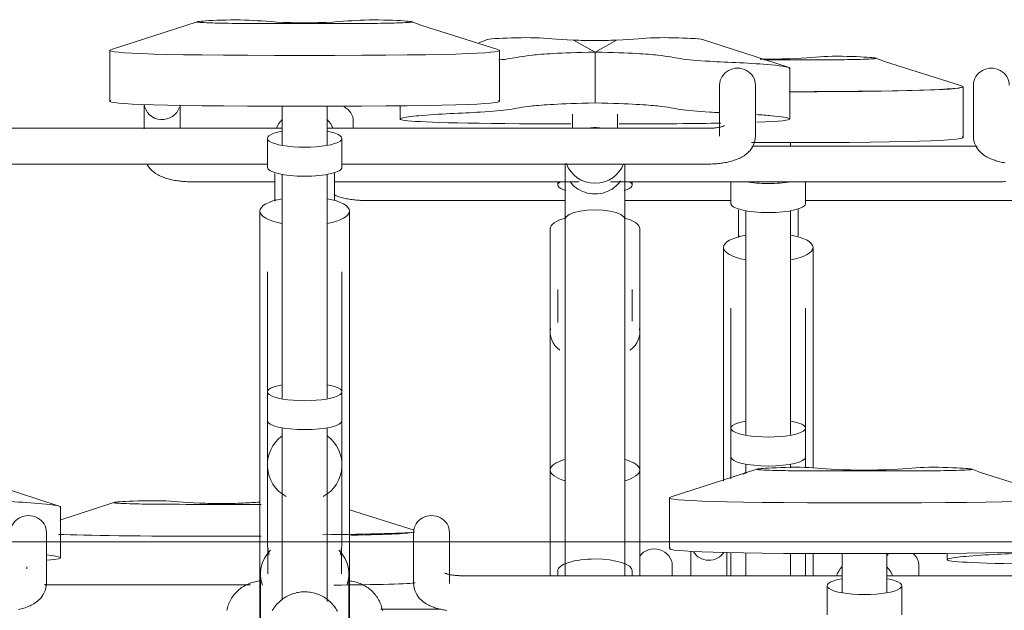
# Model space of a CAD drawing. Extents: x 50445 to 145605, y -10968 to 41989.
# Tile 145 of 256: x 89160 to 89820, y 341 to 737. Entities that reach past the tile are written whole.
import ezdxf

# ---------------------------------------------------------------- set-up
doc = ezdxf.new("R2010")
doc.units = 0
doc.header["$LTSCALE"] = 414.30304
doc.header["$MEASUREMENT"] = 0
doc.layers.add('A-DETL', color=5, linetype='CONTINUOUS', lineweight=18)
doc.layers.add('A-EQPM', color=6, linetype='CONTINUOUS', lineweight=18)

# ---------------------------------------------------------------- blocks, each defined once
blk = doc.blocks.new('97_KA_gestapelde fietsenstalling 8 fietsen 1600x1900 - Type-V114-plotview doorsnede C C  -  1 op 100')
at = {"layer": 'A-EQPM'}
for p, q in [((8479.17, 43.1), (8495.3, 43.1)), ((8612.69, -8.98), (8612.69, 25.1)), ((8204.2, -2.79), (8204.2, 1.91)), ((8497.2, -14.82), (8497.2, -12.32)), ((8457.2, -38.36), (8457.2, -53.3)), ((8507.2, -53.3), (8507.2, -38.43)), ((8212.2, -51.13), (8346.18, -51.13)), ((8386.07, -51.13), (8457.2, -51.13)), ((8507.1, -51.13), (8752.2, -51.13)), ((8467.2, -57.99), (8467.2, -208.13)), ((8497.2, -208.13), (8497.2, -57.99)), ((8462.67, -74.78), (8462.2, -76.01)), ((8452.2, -82.63), (8452.2, -184.84)), ((8512.2, -184.84), (8512.2, -82.63)), ((8457.2, -123.36), (8457.2, -203.83)), ((8507.2, -203.83), (8507.2, -123.36)), ((8452.2, -152.21), (8452.2, -239.4)), ((8512.2, -230.41), (8512.2, -152.21)), ((8457.2, -203.83), (8457.2, -223.26)), ((8507.2, -223.26), (8507.2, -203.83)), ((8457.2, -223.26), (8457.2, -237.89)), ((8507.2, -230.32), (8507.2, -223.26)), ((8467.2, -227.94), (8467.2, -234.17)), ((8497.2, -230.5), (8497.2, -227.94)), ((8043.83, -253.7), (8007.56, -265.47)), ((8102.8, -254.9), (8129, -254.9)), ((8245.04, -272.21), (8201.63, -258.51)), ((8457.2, -287.25), (8457.2, -303.02)), ((8467.2, -287.46), (8467.2, -302.79)), ((8497.2, -302.79), (8497.2, -287.79)), ((8507.2, -302.79), (8507.2, -287.86)), ((8512.2, -302.79), (8512.2, -287.87)), ((7985.41, -296.78), (7985.41, -298.21)), ((8417.9, -302.97), (8417.9, -296.09)), ((8583.1, -302.79), (8583.1, -296.09)), ((8457.2, -298.21), (8457.2, -303.02)), ((8507.2, -302.79), (8507.2, -298.21)), ((8262.99, -325.13), (8222.67, -325.13))]:
    blk.add_line(p, q, dxfattribs=at)
at = {"layer": 'A-EQPM', "flags": 128}
for points in [[(8611.66, 25.69), (8559.96, 42), (8554.27, 44.3)], [(8191.15, -47.28), (8191.97, -47.65), (8192.8, -47.98), (8193.64, -48.3), (8194.48, -48.59), (8195.33, -48.86), (8196.19, -49.11), (8197.06, -49.35), (8197.93, -49.57), (8198.82, -49.77), (8199.71, -49.96), (8200.61, -50.13), (8201.53, -50.29), (8202.44, -50.43), (8203.37, -50.56), (8204.3, -50.68), (8205.24, -50.78), (8206.19, -50.87), (8207.14, -50.95), (8208.09, -51.01), (8209.05, -51.06), (8210.01, -51.1), (8210.97, -51.12), (8211.94, -51.13), (8212.2, -51.13)], [(8462.2, -57.44), (8462.2, -58.54), (8462.2, -59.65), (8462.2, -60.77), (8462.2, -61.91), (8462.2, -63.05), (8462.2, -64.2), (8462.2, -65.35), (8462.2, -66.51), (8462.2, -67.67), (8462.2, -68.83), (8462.2, -69.99), (8462.2, -71.14), (8462.2, -72.28), (8462.2, -73.42), (8462.2, -74.55), (8462.2, -75.67)], [(8502.2, -75.02), (8502.2, -73.9), (8502.2, -72.76), (8502.2, -71.62), (8502.2, -70.47), (8502.2, -69.32), (8502.2, -68.16), (8502.2, -67), (8502.2, -65.84), (8502.2, -64.69), (8502.2, -63.53), (8502.2, -62.39), (8502.2, -61.25), (8502.2, -60.12), (8502.2, -59), (8502.2, -57.9), (8502.2, -56.81)]]:
    blk.add_lwpolyline(points, dxfattribs=at)
at = {"layer": 'A-EQPM'}
for centre, major_axis, ratio, start_param, end_param in [((8192.2, 1.91), (12, 0), 0.939693, 0, 1.047198), ((8482.2, -33.87), (25, 0), 0.237436, 4.070437, 4.712389), ((8482.2, -33.87), (25, 0), 0.237436, 4.712389, 5.354341), ((8482.2, -53.3), (25, 0), 0.237436, 3.141593, 4.712389), ((8482.2, -53.3), (25, 0), 0.237436, 4.712389, 6.283185), ((8482.2, -82.63), (30, 0), 0.320127, 2.094395, 4.18879), ((8482.2, -82.63), (30, 0), 0.320127, 5.235988, 7.330383), ((8482.2, -203.83), (25, 0), 0.237436, 2.219192, 4.712389), ((8482.2, -203.83), (25, 0), 0.237436, 4.712389, 7.203975), ((8482.2, -223.26), (25, 0), 0.237436, 3.141593, 4.712389), ((8482.2, -223.26), (25, 0), 0.237436, 4.712389, 6.283185), ((8482.2, -252.82), (25, 0), 0.978148, 2.220803, 2.305448), ((8405.9, -296.09), (12, 0), 0.939693, 0, 2.532506), ((8571.1, -296.09), (12, 0), 0.939693, 2.356194, 2.498209), ((8571.1, -296.09), (12, 0), 0.939693, 0, 0.785398)]:
    blk.add_ellipse(centre, major_axis=major_axis, ratio=ratio, start_param=start_param, end_param=end_param, dxfattribs=at)
for points in [[(8482.2, 43.64), (8480.41, 43.64), (8478.64, 43.65), (8476.87, 43.68)], [(8496.67, 43.92), (8491.9, 43.73), (8487.08, 43.64), (8482.2, 43.64)], [(8612.12, 25.53), (8616.5, 23.8), (8589.54, 22.07), (8496.18, 21.76)], [(8497.22, 21.73), (8597.06, 21.91), (8616.24, 23.8), (8611.91, 25.53)], [(8482.2, -12.36), (8478.37, -12.36), (8474.64, -12.36), (8471.01, -12.35)], [(8612.12, -8.55), (8616.71, -10.36), (8595.13, -12.36), (8482.2, -12.36)], [(8115.9, -254.36), (8111.02, -254.36), (8106.19, -254.27), (8101.43, -254.08)], [(8130.36, -254.08), (8125.6, -254.27), (8120.78, -254.36), (8115.9, -254.36)], [(8129, -254.9), (8133.96, -254.9), (8138.4, -254.9), (8142.38, -254.89)], [(8141.28, -253.4), (8138.15, -253.62), (8134.62, -253.85), (8130.36, -254.08)], [(8006.66, -275.04), (8025.56, -275.77), (8059.22, -276.28), (8115.9, -276.28)], [(8115.9, -276.28), (8059.22, -276.28), (8025.56, -275.77), (8006.66, -275.04)], [(8115.9, -276.28), (8125.37, -276.28), (8134.2, -276.26), (8142.42, -276.24)], [(8142.42, -276.24), (8134.2, -276.26), (8125.37, -276.28), (8115.9, -276.28)], [(8245.18, -273.5), (8241.63, -274.34), (8214.82, -274.84), (8183.77, -275.28)], [(8202.64, -275.66), (8229.66, -275.14), (8241.54, -274.34), (8245.04, -273.5)], [(8002.26, -308.94), (8000.42, -308.85), (7998.76, -308.76), (7997.26, -308.67)], [(8245.64, -307.46), (8243.06, -308.25), (8219.24, -308.72), (8191.06, -309.14)]]:
    blk.add_open_spline(points, degree=3, dxfattribs=at)
for points, knots in [([(8495.3, 43.1), (8525.78, 43.1), (8545.96, 43.48), (8557.74, 44.1), (8548.16, 45.17), (8521.32, 45.98), (8508.46, 44.54), (8496.67, 43.92)], [0, 0, 0, 0, 0.0750352, 0.1415308, 0.2184258, 0.31038, 0.3957861, 0.3957861, 0.3957861, 0.3957861]), ([(8101.43, -254.08), (8089.64, -253.46), (8076.78, -252.02), (8049.94, -252.83), (8040.36, -253.9), (8052.14, -254.52), (8072.32, -254.9), (8102.8, -254.9)], [0, 0, 0, 0, 0.0854061, 0.1773603, 0.2542553, 0.3207509, 0.3957861, 0.3957861, 0.3957861, 0.3957861])]:
    blk.add_open_spline(points, degree=3, knots=knots, dxfattribs=at)
blk = doc.blocks.new('97_KA_gestapelde fietsenstalling 16 fietsen 1600x2900 - Type-V124-plotview doorsnede C C  -  1 op 100')
at = {"layer": 'A-EQPM'}
for p, q in [((8099.55, 68.69), (8042.17, 50.08)), ((8158.53, 67.49), (8184.73, 67.49)), ((8288.37, 54.5), (8294.06, 56.8)), ((8351.66, 56.42), (8366.13, 48.39)), ((8366.13, 48.39), (8380.59, 56.42)), ((8438.2, 56.8), (8495.58, 38.19)), ((8041.14, 49.49), (8041.14, 15.41)), ((8302.12, 15.41), (8302.12, 49.49)), ((8366.13, 14.31), (8366.13, 48.39)), ((8496.62, 3.52), (8496.62, 37.6)), ((8449.63, 26.3), (8449.63, -7.9)), ((8473.63, -7.9), (8473.63, 26.3)), ((8619.63, 26.3), (8619.63, -7.9)), ((8064.13, 13.25), (8064.13, -2.99)), ((8088.13, -2.79), (8088.13, 12.63)), ((8156.63, 12.07), (8156.63, -14.14)), ((8186.63, -14.14), (8186.63, 12.07)), ((8235.64, 12.35), (8235.64, 3.52)), ((8351.13, 6.68), (8351.13, -2.79)), ((8381.13, -2.79), (8381.13, 6.68)), ((8156.63, -2.74), (7901.63, -2.74)), ((8441.63, -2.74), (8186.55, -2.74)), ((8146.63, -9.48), (8146.63, -28.91)), ((8196.63, -28.91), (8196.63, -9.48)), ((8622.13, -14.63), (8471.13, -14.63)), ((7901.63, -26.74), (8146.63, -26.74)), ((8196.52, -26.74), (8441.63, -26.74)), ((8346.13, -26.39), (8346.13, -28.37)), ((8386.13, -28.37), (8386.13, -26.46)), ((8096.13, -38.63), (8151.76, -38.63)), ((8156.63, -33.6), (8156.63, -183.74)), ((8186.63, -183.74), (8186.63, -33.6)), ((8191.5, -38.63), (8355.42, -38.63)), ((8341.13, -38.59), (8341.13, -40.8)), ((8376.41, -38.63), (8636.13, -38.63)), ((8391.13, -40.8), (8391.13, -38.59)), ((8152.1, -50.39), (8151.63, -51.62)), ((8141.63, -58.24), (8141.63, -160.45)), ((8201.63, -160.45), (8201.63, -58.24)), ((8346.13, -63.63), (8346.13, -302.88)), ((8386.13, -302.93), (8386.13, -63.63)), ((8336.13, -70.13), (8336.13, -231.9)), ((8396.13, -231.9), (8396.13, -70.13)), ((8146.63, -98.97), (8146.63, -179.44)), ((8196.63, -179.44), (8196.63, -98.97)), ((8341.13, -110.86), (8341.13, -132.96)), ((8391.13, -132.17), (8391.13, -110.86)), ((8141.63, -127.82), (8141.63, -338.57)), ((8201.63, -338.57), (8201.63, -127.82)), ((8336.13, -139.71), (8336.13, -178.21)), ((8396.13, -178.21), (8396.13, -139.71)), ((8146.63, -179.44), (8146.63, -198.87)), ((8196.63, -198.87), (8196.63, -179.44)), ((8146.63, -198.87), (8146.63, -228.43)), ((8156.63, -203.55), (8156.63, -319.11)), ((8186.63, -320.02), (8186.63, -203.55)), ((8196.63, -228.43), (8196.63, -198.87)), ((8146.63, -228.43), (8146.63, -280.41)), ((8196.63, -280.41), (8196.63, -228.43)), ((8336.13, -231.9), (8336.13, -302.86)), ((8396.13, -302.94), (8396.13, -231.9)), ((8474.55, -231.31), (8417.17, -249.92)), ((8533.53, -232.51), (8559.73, -232.51)), ((8416.14, -250.51), (8416.14, -284.59)), ((8146.63, -272.9), (8146.63, -280.41)), ((8196.63, -280.41), (8196.63, -272.9)), ((8244.63, -273.7), (8244.63, -307.9)), ((8268.63, -307.9), (8268.63, -273.7)), ((8146.97, -286.3), (8146.97, -301.47)), ((8196.28, -301.47), (8196.28, -286.3)), ((8430.43, -286.26), (8430.43, -302.98)), ((8454.43, -303.01), (8454.43, -287.2)), ((8531.63, -287.93), (8531.63, -314.14)), ((8561.63, -314.14), (8561.63, -287.93)), ((8601.94, -287.73), (8601.94, -291.98)), ((8141.97, -301.47), (8141.97, -338.57)), ((8201.28, -338.6), (8201.28, -301.47)), ((8531.63, -302.74), (8276.63, -302.74)), ((8341.13, -299.54), (8341.13, -302.87)), ((8391.13, -302.93), (8391.13, -299.54)), ((8816.63, -302.74), (8561.55, -302.74)), ((8521.63, -309.48), (8521.63, -328.91)), ((8571.63, -328.91), (8571.63, -309.48))]:
    blk.add_line(p, q, dxfattribs=at)
at = {"layer": 'A-EQPM', "flags": 128}
for points in [[(8301.08, 50.08), (8249.38, 66.39), (8243.7, 68.69)], [(8452.83, -1), (8452.81, -1.01), (8452.73, -1.05), (8452.6, -1.11), (8452.42, -1.18), (8452.21, -1.27), (8451.95, -1.36), (8451.65, -1.46), (8451.31, -1.57), (8450.95, -1.67), (8450.55, -1.78), (8450.12, -1.88), (8449.66, -1.98), (8449.18, -2.08), (8448.68, -2.17), (8448.16, -2.26), (8447.61, -2.34), (8447.05, -2.41), (8446.48, -2.48), (8445.89, -2.54), (8445.29, -2.6), (8444.68, -2.64), (8444.06, -2.68), (8443.43, -2.71), (8442.8, -2.73), (8442.17, -2.74), (8441.63, -2.74)], [(8473.63, -7.9), (8473.53, -9.57), (8473.25, -11.19), (8472.8, -12.71), (8472.22, -14.11), (8471.55, -15.38), (8470.81, -16.51), (8470.03, -17.52), (8469.23, -18.4), (8468.41, -19.19), (8467.6, -19.9), (8466.77, -20.52), (8465.96, -21.09), (8465.14, -21.6), (8464.32, -22.07), (8463.5, -22.5), (8462.68, -22.89), (8461.85, -23.26), (8461.02, -23.59), (8460.19, -23.91), (8459.34, -24.2), (8458.49, -24.47), (8457.63, -24.72), (8456.77, -24.96), (8455.89, -25.18), (8455.01, -25.38), (8454.11, -25.57), (8453.21, -25.74), (8452.3, -25.9), (8451.38, -26.04), (8450.46, -26.17), (8449.52, -26.29), (8448.58, -26.39), (8447.64, -26.48), (8446.69, -26.56), (8445.73, -26.62), (8444.77, -26.67), (8443.81, -26.71), (8442.85, -26.73), (8441.89, -26.74), (8441.63, -26.74)], [(8619.63, -7.9), (8619.72, -9.57), (8620.01, -11.19), (8620.45, -12.71), (8621.03, -14.11), (8621.7, -15.38), (8622.44, -16.51), (8623.22, -17.52), (8624.02, -18.4), (8624.84, -19.19), (8625.66, -19.9), (8626.48, -20.52), (8627.3, -21.09), (8628.12, -21.6), (8628.93, -22.07), (8629.75, -22.5), (8630.58, -22.89), (8631.4, -23.26), (8632.23, -23.59), (8633.07, -23.91), (8633.91, -24.2), (8634.76, -24.47), (8635.62, -24.72), (8636.49, -24.96), (8637.36, -25.18), (8638.25, -25.38), (8639.14, -25.57), (8640.04, -25.74), (8640.95, -25.9)], [(8066.2, -27.27), (8066.94, -28.4), (8067.72, -29.41), (8068.53, -30.3), (8069.34, -31.08), (8070.16, -31.79), (8070.98, -32.42), (8071.8, -32.98), (8072.62, -33.49), (8073.44, -33.96), (8074.26, -34.39), (8075.08, -34.78), (8075.9, -35.15), (8076.73, -35.48), (8077.57, -35.8), (8078.41, -36.09), (8079.26, -36.36), (8080.12, -36.61), (8080.99, -36.85), (8081.86, -37.07), (8082.75, -37.27), (8083.64, -37.46), (8084.54, -37.63), (8085.46, -37.79), (8086.37, -37.93), (8087.3, -38.06), (8088.23, -38.18), (8089.17, -38.28), (8090.12, -38.37), (8091.07, -38.45), (8092.02, -38.51), (8092.98, -38.56), (8093.94, -38.6), (8094.9, -38.62), (8095.87, -38.63), (8096.13, -38.63)], [(8191.63, -50.63), (8191.63, -49.51), (8191.63, -48.37), (8191.63, -47.23), (8191.63, -46.08), (8191.63, -44.93), (8191.63, -43.77), (8191.63, -42.61), (8191.63, -41.45), (8191.63, -40.29), (8191.63, -39.14), (8191.63, -38), (8191.63, -36.86), (8191.63, -35.73), (8191.63, -34.61), (8191.63, -33.51), (8191.63, -32.42)], [(8346.13, -63.63), (8346.13, -62.52), (8346.13, -61.4), (8346.13, -60.26), (8346.13, -59.12), (8346.13, -57.97), (8346.13, -56.82), (8346.13, -55.66), (8346.13, -54.5), (8346.13, -53.34), (8346.13, -52.19), (8346.13, -51.03), (8346.13, -49.89), (8346.13, -48.75), (8346.13, -47.62), (8346.13, -46.5), (8346.13, -45.4), (8346.13, -44.31), (8346.13, -43.24), (8346.13, -42.18), (8346.13, -41.15), (8346.13, -40.14), (8346.13, -39.15), (8346.13, -38.19), (8346.13, -37.25), (8346.13, -36.34), (8346.13, -35.46), (8346.13, -34.61), (8346.13, -33.8), (8346.13, -33.02), (8346.13, -32.27), (8346.13, -31.56), (8346.13, -30.88), (8346.13, -30.25), (8346.13, -29.65), (8346.13, -29.09), (8346.13, -28.58), (8346.13, -28.37)], [(8386.13, -28.37), (8386.13, -28.87), (8386.13, -29.41), (8386.13, -29.99), (8386.13, -30.61), (8386.13, -31.27), (8386.13, -31.96), (8386.13, -32.7), (8386.13, -33.46), (8386.13, -34.27), (8386.13, -35.1), (8386.13, -35.97), (8386.13, -36.86), (8386.13, -37.79), (8386.13, -38.74), (8386.13, -39.72), (8386.13, -40.72), (8386.13, -41.75), (8386.13, -42.79), (8386.13, -43.86), (8386.13, -44.94), (8386.13, -46.04), (8386.13, -47.15), (8386.13, -48.27), (8386.13, -49.41), (8386.13, -50.55), (8386.13, -51.7), (8386.13, -52.85), (8386.13, -54.01), (8386.13, -55.17), (8386.13, -56.33), (8386.13, -57.49), (8386.13, -58.64), (8386.13, -59.78), (8386.13, -60.92), (8386.13, -62.05), (8386.13, -63.17), (8386.13, -63.63)], [(8641.19, -38.45), (8640.23, -38.51), (8639.28, -38.56), (8638.32, -38.6), (8637.35, -38.62), (8636.39, -38.63), (8636.13, -38.63)], [(8151.63, -33.05), (8151.63, -34.15), (8151.63, -35.26), (8151.63, -36.38), (8151.63, -37.52), (8151.63, -38.66), (8151.63, -39.81), (8151.63, -40.96), (8151.63, -42.12), (8151.63, -43.28), (8151.63, -44.44), (8151.63, -45.6), (8151.63, -46.75), (8151.63, -47.89), (8151.63, -49.03), (8151.63, -50.16), (8151.63, -51.28)], [(8346.13, -63.63), (8346.81, -62.01), (8348.81, -60.51), (8351.99, -59.21), (8356.13, -58.22), (8360.95, -57.59), (8366.13, -57.38)], [(8366.13, -57.38), (8371.31, -57.59), (8376.13, -58.22), (8380.27, -59.21), (8383.45, -60.51), (8385.45, -62.01), (8386.13, -63.63)], [(8676.08, -249.92), (8624.38, -233.61), (8618.7, -231.31)], [(8265.42, -301), (8265.45, -301.01), (8265.53, -301.05), (8265.65, -301.11), (8265.83, -301.18), (8266.05, -301.27), (8266.31, -301.36), (8266.61, -301.46), (8266.94, -301.57), (8267.31, -301.67), (8267.71, -301.78), (8268.13, -301.88), (8268.59, -301.98), (8269.07, -302.08), (8269.57, -302.17), (8270.1, -302.26), (8270.64, -302.34), (8271.2, -302.41), (8271.77, -302.48), (8272.36, -302.54), (8272.96, -302.6), (8273.58, -302.64), (8274.2, -302.68), (8274.82, -302.71), (8275.45, -302.73), (8276.09, -302.74), (8276.63, -302.74)], [(8141.2, -306.27), (8140.23, -306.4), (8139.26, -306.57), (8138.31, -306.77), (8137.36, -307.01), (8136.42, -307.28), (8135.49, -307.59), (8134.57, -307.94), (8133.67, -308.32), (8132.78, -308.73), (8131.91, -309.18), (8131.06, -309.67), (8130.23, -310.18), (8129.41, -310.73), (8128.62, -311.31), (8127.85, -311.93), (8127.11, -312.57), (8126.39, -313.24), (8125.7, -313.94), (8125.04, -314.67), (8124.4, -315.42), (8123.8, -316.2), (8123.23, -317.01), (8122.69, -317.83), (8122.19, -318.68), (8121.72, -319.55), (8121.29, -320.44), (8120.9, -321.34), (8120.54, -322.27), (8120.22, -323.2), (8119.94, -324.15), (8119.71, -325.11), (8119.51, -326.08)], [(8223.79, -326.34), (8223.61, -325.37), (8223.38, -324.41), (8223.11, -323.46), (8222.8, -322.52), (8222.46, -321.59), (8222.07, -320.68), (8221.65, -319.79), (8221.19, -318.91), (8220.7, -318.06), (8220.17, -317.23), (8219.61, -316.42), (8219.01, -315.63), (8218.39, -314.87), (8217.74, -314.13), (8217.05, -313.43), (8216.34, -312.75), (8215.6, -312.1), (8214.84, -311.48), (8214.06, -310.89), (8213.25, -310.33), (8212.42, -309.8), (8211.57, -309.31), (8210.71, -308.85), (8209.82, -308.43), (8208.92, -308.04), (8208.01, -307.68), (8207.09, -307.36), (8206.15, -307.08), (8205.2, -306.83), (8204.25, -306.62), (8203.29, -306.44), (8202.32, -306.3), (8201.34, -306.2)], [(8244.63, -307.9), (8244.72, -309.57), (8245.01, -311.19), (8245.45, -312.71), (8246.03, -314.11), (8246.7, -315.38), (8247.44, -316.51), (8248.22, -317.52), (8249.02, -318.4), (8249.84, -319.19), (8250.66, -319.9), (8251.48, -320.52), (8252.3, -321.09), (8253.12, -321.6), (8253.93, -322.07), (8254.75, -322.5), (8255.58, -322.89), (8256.4, -323.26), (8257.23, -323.59), (8258.07, -323.91), (8258.91, -324.2), (8259.76, -324.47), (8260.62, -324.72), (8261.49, -324.96), (8262.36, -325.18), (8263.25, -325.38), (8264.14, -325.57), (8265.04, -325.74), (8265.95, -325.9), (8266.87, -326.04)], [(8149.93, -326.15), (8150.45, -325.29), (8150.99, -324.45), (8151.57, -323.64), (8152.19, -322.85), (8152.83, -322.09), (8153.51, -321.35), (8154.21, -320.64), (8154.94, -319.95), (8155.7, -319.3), (8156.48, -318.68), (8157.29, -318.09), (8158.12, -317.53), (8158.97, -317.01), (8159.84, -316.52), (8160.73, -316.07), (8161.64, -315.65), (8162.57, -315.27), (8163.51, -314.93), (8164.46, -314.62), (8165.42, -314.35), (8166.4, -314.12), (8167.38, -313.93), (8168.37, -313.78), (8169.36, -313.67), (8170.36, -313.6), (8171.36, -313.57), (8172.36, -313.58), (8173.36, -313.63), (8174.35, -313.72), (8175.34, -313.85), (8176.33, -314.02), (8177.31, -314.22), (8178.28, -314.47), (8179.23, -314.76), (8180.18, -315.08), (8181.11, -315.44), (8182.03, -315.84), (8182.93, -316.27), (8183.81, -316.74), (8184.68, -317.25), (8185.52, -317.79), (8186.34, -318.36), (8187.14, -318.96), (8187.91, -319.6), (8188.65, -320.26), (8189.37, -320.96), (8190.06, -321.68), (8190.72, -322.43), (8191.35, -323.21), (8191.95, -324.01), (8192.52, -324.84), (8193.05, -325.68), (8193.55, -326.55)]]:
    blk.add_lwpolyline(points, dxfattribs=at)
at = {"layer": 'A-EQPM'}
for centre, major_axis, ratio, start_param, end_param in [((8461.63, 26.3), (12, 0), 0.939693, 0, 3.141593), ((8631.63, 26.3), (12, 0), 0.939693, 0, 3.141593), ((8076.13, 14.41), (12, 0), 0.939693, 3.2462, 6.021386), ((8171.63, -9.03), (20, 0), 0.931915, 2.426856, 2.797325), ((8171.63, -9.03), (20, 0), 0.931915, 0.344268, 0.719846), ((8171.63, -9.48), (25, 0), 0.237436, 2.220803, 4.712389), ((8171.63, -9.48), (25, 0), 0.237436, 4.712389, 7.208051), ((8366.13, -20.92), (20, 0), 0.931915, 1.570796, 1.779952), ((8366.13, -20.92), (20, 0), 0.931915, 1.361641, 1.570796), ((8171.63, -28.91), (25, 0), 0.237436, 3.141593, 4.712389), ((8171.63, -28.91), (-25, 0), 0.237436, 1.570796, 3.141593), ((8366.13, -20.92), (20, 0), 0.931915, 3.44138, 4.712389), ((8366.13, -20.92), (20, 0), 0.931915, 4.712389, 5.979534), ((8366.13, -40.8), (25, 0), 0.237436, 2.755893, 3.811591), ((8366.13, -40.8), (25, 0), 0.237436, 5.613137, 6.668885), ((8171.63, -58.24), (30, 0), 0.320127, 2.094395, 4.18879), ((8171.63, -58.24), (30, 0), 0.320127, 5.235988, 7.330383), ((8366.13, -70.13), (-30, 0), 0.320127, 5.43505, 6.283185), ((8366.13, -70.13), (30, 0), 0.320127, 0, 0.848135), ((8366.13, -139.71), (30, 0), 0.642922, 3.001013, 3.804386), ((8366.13, -139.71), (30, 0), 0.642922, 5.620392, 6.423765), ((8171.63, -179.44), (25, 0), 0.237436, 2.219192, 4.712389), ((8171.63, -179.44), (25, 0), 0.237436, 4.712389, 7.203975), ((8171.63, -198.87), (25, 0), 0.237436, 3.141593, 4.712389), ((8171.63, -198.87), (25, 0), 0.237436, 4.712389, 6.283185), ((8171.63, -228.43), (25, 0), 0.978148, 2.220803, 4.18879), ((8171.63, -228.43), (25, 0), 0.978148, 5.235988, 7.20753), ((8366.13, -231.9), (30, 0), 0.320127, 2.305075, 3.98686), ((8366.13, -231.9), (30, 0), 0.320127, 5.437917, 7.119703), ((8256.63, -273.7), (12, 0), 0.939693, 0, 3.141593), ((8171.63, -301.47), (29.65, 0), 0.838671, 2.452801, 3.455752), ((8171.63, -286.3), (24.65, 0), 0.838671, 3.05396, 3.278335), ((8171.63, -301.47), (29.65, 0), 0.838671, 5.969026, 6.971977), ((8171.63, -286.3), (24.65, 0), 0.838671, 6.146443, 6.370818), ((8442.43, -281.09), (12, 0), 0.939693, 3.665191, 5.7117), ((8366.13, -299.54), (25, 0), 0.320127, 1.570796, 3.141593), ((8366.13, -299.54), (25, 0), 0.320127, 0, 1.570796), ((8546.63, -309.03), (20, 0), 0.931915, 2.426856, 2.797325), ((8546.63, -309.03), (20, 0), 0.931915, 0.344268, 0.719846), ((8546.63, -309.48), (25, 0), 0.237436, 2.220803, 4.712389), ((8546.63, -309.48), (25, 0), 0.237436, 4.712389, 7.208051)]:
    blk.add_ellipse(centre, major_axis=major_axis, ratio=ratio, start_param=start_param, end_param=end_param, dxfattribs=at)
for points, knots in [([(8157.16, 68.31), (8145.36, 68.93), (8132.5, 70.38), (8105.67, 69.56), (8096.09, 68.49), (8107.87, 67.87), (8128.05, 67.49), (8158.53, 67.49)], [0, 0, 0, 0, 0.0854061, 0.1773603, 0.2542553, 0.3207509, 0.3957861, 0.3957861, 0.3957861, 0.3957861]), ([(8184.73, 67.49), (8215.21, 67.49), (8235.39, 67.87), (8247.16, 68.49), (8237.58, 69.56), (8210.75, 70.38), (8197.89, 68.93), (8186.09, 68.31)], [0, 0, 0, 0, 0.0750352, 0.1415308, 0.2184258, 0.31038, 0.3957861, 0.3957861, 0.3957861, 0.3957861]), ([(8294.3, 56.87), (8295.22, 57.09), (8302.44, 57.74), (8327.01, 58.48), (8339.87, 57.04), (8351.66, 56.42)], [0.1629708, 0.1629708, 0.1629708, 0.1629708, 0.2184258, 0.31038, 0.3957861, 0.3957861, 0.3957861, 0.3957861]), ([(8380.59, 56.42), (8392.39, 57.04), (8405.25, 58.48), (8429.82, 57.74), (8437.04, 57.09), (8437.96, 56.87)], [0, 0, 0, 0, 0.0854061, 0.1773603, 0.2328154, 0.2328154, 0.2328154, 0.2328154]), ([(8301.76, 43.09), (8304.48, 43.35), (8311.73, 44.23), (8319.6, 46.27), (8341.41, 47.79), (8366.13, 48.39)], [0.5206986, 0.5206986, 0.5206986, 0.5206986, 0.5734918, 0.6784828, 0.7724372, 0.7724372, 0.7724372, 0.7724372]), ([(8366.13, 48.39), (8341.41, 47.79), (8319.6, 46.27), (8311.73, 44.23), (8304.48, 43.35), (8301.76, 43.09)], [-0.7724372, -0.7724372, -0.7724372, -0.7724372, -0.6784828, -0.5734918, -0.5206986, -0.5206986, -0.5206986, -0.5206986]), ([(8366.13, 48.39), (8390.85, 47.79), (8412.66, 46.27), (8422.73, 43.66), (8444.11, 41.84), (8479.66, 40.77), (8498.32, 38.15), (8496.23, 37.25)], [0, 0, 0, 0, 0.0939544, 0.1989454, 0.3222089, 0.5012721, 0.6007845, 0.6007845, 0.6007845, 0.6007845]), ([(8496.23, 37.25), (8498.32, 38.15), (8479.66, 40.77), (8444.11, 41.84), (8422.73, 43.66), (8412.66, 46.27), (8390.85, 47.79), (8366.13, 48.39)], [-0.6007845, -0.6007845, -0.6007845, -0.6007845, -0.5012721, -0.3222089, -0.1989454, -0.0939544, 0, 0, 0, 0]), ([(8366.13, 14.31), (8341.41, 13.71), (8319.6, 12.19), (8309.53, 9.58), (8288.14, 7.76), (8238.29, 6.26), (8214.29, 0.41), (8349.92, 0.16)], [-0.7724372, -0.7724372, -0.7724372, -0.7724372, -0.6784828, -0.5734918, -0.4502283, -0.2711651, -0.0099805, -0.0099805, -0.0099805, -0.0099805]), ([(8449.58, 7.77), (8447.29, 7.88), (8436.35, 8.42), (8422.73, 9.58), (8412.66, 12.19), (8390.85, 13.71), (8366.13, 14.31)], [-0.3533569, -0.3533569, -0.3533569, -0.3533569, -0.3222089, -0.1989454, -0.0939544, 0, 0, 0, 0]), ([(8474.52, 1.34), (8507.65, 2.58), (8494.16, 4.99), (8477.71, 6.27), (8474.33, 6.49)], [-0.6734235, -0.6734235, -0.6734235, -0.6734235, -0.5012721, -0.4577406, -0.4577406, -0.4577406, -0.4577406]), ([(8349.69, -38.87), (8350.7, -40.21), (8353.48, -43.01), (8359.15, -46.02), (8363.8, -46.77), (8366.13, -46.77)], [0.6925211, 0.6925211, 0.6925211, 0.6925211, 0.7777778, 0.8888889, 1, 1, 1, 1]), ([(8366.13, -46.77), (8368.45, -46.77), (8373.11, -46.02), (8379.12, -42.84), (8382.08, -39.66), (8383.22, -37.95)], [0, 0, 0, 0, 0.1111111, 0.2222222, 0.3263291, 0.3263291, 0.3263291, 0.3263291]), ([(8532.16, -231.69), (8520.36, -231.07), (8507.5, -229.62), (8480.67, -230.44), (8471.09, -231.51), (8482.87, -232.13), (8503.05, -232.51), (8533.53, -232.51)], [0, 0, 0, 0, 0.0854061, 0.1773603, 0.2542553, 0.3207509, 0.3957861, 0.3957861, 0.3957861, 0.3957861]), ([(8559.73, -232.51), (8590.21, -232.51), (8610.39, -232.13), (8622.16, -231.51), (8612.58, -230.44), (8585.75, -229.62), (8572.89, -231.07), (8561.09, -231.69)], [0, 0, 0, 0, 0.0750352, 0.1415308, 0.2184258, 0.31038, 0.3957861, 0.3957861, 0.3957861, 0.3957861]), ([(8147.84, -288.59), (8147.71, -288.16), (8147.28, -286.61), (8146.77, -283.88), (8146.63, -281.57), (8146.63, -280.41)], [0.40033552, 0.40033552, 0.40033552, 0.40033552, 0.41666667, 0.45833333, 0.5, 0.5, 0.5, 0.5]), ([(8196.63, -280.41), (8196.63, -281.57), (8196.48, -283.89), (8195.97, -286.61), (8195.54, -288.16), (8195.41, -288.59)], [0.5, 0.5, 0.5, 0.5, 0.54166667, 0.58333333, 0.59966448, 0.59966448, 0.59966448, 0.59966448]), ([(8732.43, -281.19), (8707.71, -281.79), (8685.9, -283.31), (8675.83, -285.92), (8654.44, -287.74), (8604.6, -289.24), (8580.59, -295.09), (8716.22, -295.34)], [-0.7724372, -0.7724372, -0.7724372, -0.7724372, -0.6784828, -0.5734918, -0.4502283, -0.2711651, -0.0099805, -0.0099805, -0.0099805, -0.0099805])]:
    blk.add_open_spline(points, degree=3, knots=knots, dxfattribs=at)
for points in [[(8171.63, 68.03), (8166.74, 68.03), (8161.92, 68.12), (8157.16, 68.31)], [(8186.09, 68.31), (8181.33, 68.12), (8176.51, 68.03), (8171.63, 68.03)], [(8351.66, 56.42), (8356.42, 56.23), (8361.25, 56.14), (8366.13, 56.14)], [(8366.13, 56.14), (8371.01, 56.14), (8375.83, 56.23), (8380.59, 56.42)], [(8041.7, 49.92), (8037.11, 48.11), (8058.69, 46.11), (8171.63, 46.11)], [(8171.63, 46.11), (8058.69, 46.11), (8037.11, 48.11), (8041.7, 49.92)], [(8171.63, 46.11), (8284.56, 46.11), (8306.14, 48.11), (8301.55, 49.92)], [(8301.55, 49.92), (8306.14, 48.11), (8284.56, 46.11), (8171.63, 46.11)], [(8171.63, 12.03), (8058.69, 12.03), (8037.11, 14.03), (8041.7, 15.84)], [(8301.55, 15.84), (8306.14, 14.03), (8284.56, 12.03), (8171.63, 12.03)], [(8382.3, 0.16), (8411.51, 0.21), (8433.72, 0.41), (8450.41, 0.72)], [(8546.63, -231.97), (8541.74, -231.97), (8536.92, -231.88), (8532.16, -231.69)], [(8561.09, -231.69), (8556.33, -231.88), (8551.51, -231.97), (8546.63, -231.97)], [(8416.7, -250.08), (8412.11, -251.89), (8433.69, -253.89), (8546.63, -253.89)], [(8546.63, -253.89), (8433.69, -253.89), (8412.11, -251.89), (8416.7, -250.08)], [(8546.63, -253.89), (8659.56, -253.89), (8681.14, -251.89), (8676.55, -250.08)], [(8676.55, -250.08), (8681.14, -251.89), (8659.56, -253.89), (8546.63, -253.89)], [(8546.63, -287.97), (8433.69, -287.97), (8412.11, -285.97), (8416.7, -284.16)], [(8676.55, -284.16), (8681.14, -285.97), (8659.56, -287.97), (8546.63, -287.97)]]:
    blk.add_open_spline(points, degree=3, dxfattribs=at)
blk = doc.blocks.new('97_KA_gestapelde fietsenstalling 16 fietsen 1600x2900 - Type-V125-plotview doorsnede C C  -  1 op 100')
at = {"layer": 'A-EQPM'}
for p, q in [((7949.71, -237.45), (8007.09, -256.06)), ((8008.12, -290.73), (8008.12, -256.65)), ((7998.63, -307.9), (7998.63, -273.7)), ((8135.31, -308.88), (7997.76, -308.88))]:
    blk.add_line(p, q, dxfattribs=at)
at = {"layer": 'A-EQPM', "flags": 128}
blk.add_lwpolyline([(7998.63, -307.9), (7998.53, -309.57), (7998.25, -311.19), (7997.8, -312.71), (7997.22, -314.11), (7996.55, -315.38), (7995.81, -316.51), (7995.03, -317.52), (7994.23, -318.4), (7993.41, -319.19), (7992.6, -319.9), (7991.77, -320.52), (7990.96, -321.09), (7990.14, -321.6), (7989.32, -322.07), (7988.5, -322.5), (7987.68, -322.89), (7986.85, -323.26), (7986.02, -323.59), (7985.19, -323.91), (7984.34, -324.2), (7983.49, -324.47), (7982.63, -324.72), (7981.77, -324.96), (7980.89, -325.18), (7980.01, -325.38)], dxfattribs=at)
at = {"layer": 'A-EQPM'}
blk.add_ellipse((7986.63, -273.7), major_axis=(12, 0), ratio=0.939693, start_param=0, end_param=3.141593, dxfattribs=at)
for points, knots in [([(7877.63, -245.86), (7902.36, -246.46), (7924.16, -247.98), (7934.24, -250.59), (7955.62, -252.41), (7991.17, -253.48), (8009.83, -256.1), (8007.73, -257)], [0, 0, 0, 0, 0.0939544, 0.1989454, 0.3222089, 0.5012721, 0.6007845, 0.6007845, 0.6007845, 0.6007845]), ([(8007.73, -257), (8009.83, -256.1), (7991.17, -253.48), (7955.62, -252.41), (7934.24, -250.59), (7924.16, -247.98), (7902.36, -246.46), (7877.63, -245.86)], [-0.6007845, -0.6007845, -0.6007845, -0.6007845, -0.5012721, -0.3222089, -0.1989454, -0.0939544, 0, 0, 0, 0])]:
    blk.add_open_spline(points, degree=3, knots=knots, dxfattribs=at)
blk.add_open_spline([(7999.38, -292.22), (8013.93, -291.15), (8007.77, -289.83), (7998.7, -288.85)], degree=3, dxfattribs=at)

msp = doc.modelspace()

# ---------------------------------------------------------------- linework, layer by layer
at = {"layer": 'A-DETL'}
msp.add_line((142875.48, 387.18), (74362.52, 387.18), dxfattribs=at)

# ---------------------------------------------------------------- block references
at = {"layer": 'A-EQPM'}
for name in ['97_KA_gestapelde fietsenstalling 16 fietsen 1600x2900 - Type-V125-plotview doorsnede C C  -  1 op 100', '97_KA_gestapelde fietsenstalling 16 fietsen 1600x2900 - Type-V124-plotview doorsnede C C  -  1 op 100', '97_KA_gestapelde fietsenstalling 8 fietsen 1600x1900 - Type-V114-plotview doorsnede C C  -  1 op 100']:
    msp.add_blockref(name, (81179.52, 667.18), dxfattribs=at)

doc.saveas('drawing.dxf')
